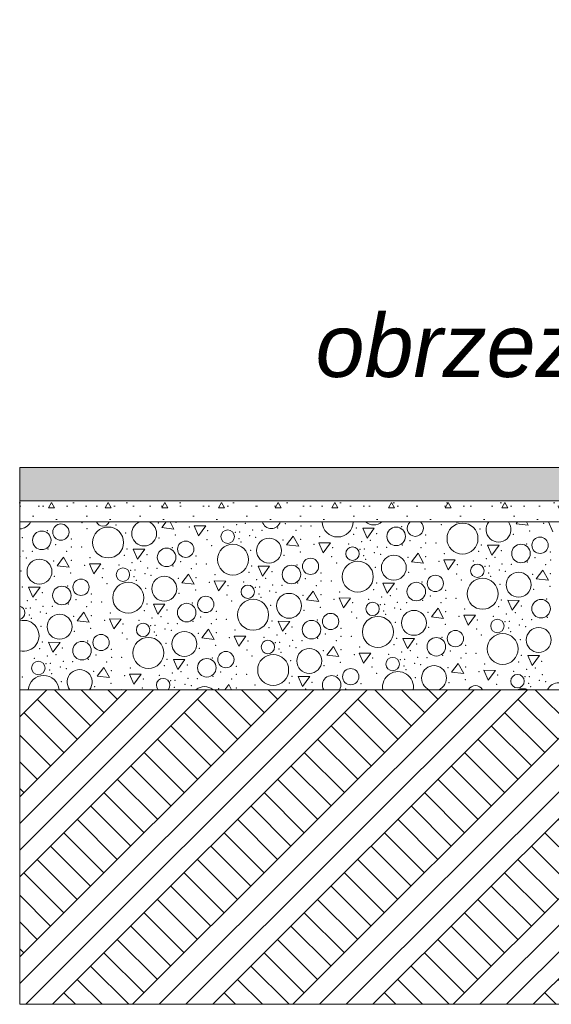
# Model space of a CAD drawing. Header units: millimetres. Extents: x -12989 to 402831, y -50461 to 30884.
# Tile 9 of 175: x 358526 to 359792, y -47261 to -44913. Entities that reach past the tile are written whole.
import ezdxf

# ---------------------------------------------------------------- set-up
doc = ezdxf.new("R2010")
doc.units = ezdxf.units.MM
doc.header["$MEASUREMENT"] = 0
doc.linetypes.add('Wipeout_Contour', pattern=[1000, 0, -1000])
doc.layers.add('Nowe_A__STROPY', color=7, linetype='Continuous')
for name, color, linetype, lineweight, true_color in [('Nowe_A__STROPY_Nr_pióra__169', 7, 'Continuous', 5, 0x6a6a6a), ('Nowe_A__STROPY_Nr_pióra__173', 7, 'Continuous', 5, 0x6a6a6a), ('Nowe_A__STROPY_Nr_pióra__178', 7, 'Continuous', 5, 0x6a6a6a)]:
    doc.layers.add(name, color=color, linetype=linetype, lineweight=lineweight, true_color=true_color)
for name, color, linetype, lineweight in [('Nowe_A__STROPY_Nr_pióra__69', 7, 'Continuous', 13), ('Nowe_A_OZN_ODNOSNIKI_Nr_pióra__6', 7, 'Continuous', 13), ('Nowe_A_OZN_ODNOSNIKI_Nr_pióra__85', 7, 'Continuous', 13)]:
    doc.layers.add(name, color=color, linetype=linetype, lineweight=lineweight)
doc.styles.add('STYL_AUTOMATYCZNY_8', font='arial.ttf')
doc.dimstyles.new('STYL_AUTOMATYCZNY__3', dxfattribs={"dimtxt": 0.18, "dimasz": 91.2, "dimexe": 0.18, "dimexo": 0.0625, "dimgap": 0, "dimtad": 0, "dimtih": 1, "dimtoh": 1, "dimdec": 4, "dimzin": 0, "dimdsep": 46, "dimcen": 0.09, "dimadec": 0, "dimazin": 0, "dimtfac": 1, "dimtdec": 4, "dimtmove": 0, "dimatfit": 3, "dimldrblk": 'ARROWHEAD_5', "dimfxl": 0, "dimtolj": 1, "dimtzin": 0, "dimarcsym": 0})

# ---------------------------------------------------------------- blocks, each defined once
blk = doc.blocks.new('*X25', base_point=(362576.7, -45960.6))
at = {"layer": 'Nowe_A__STROPY_Nr_pióra__178', "color": 251, "linetype": 'Continuous', "lineweight": 5, "true_color": 0x6a6a6a}
for p, q in [((358874.7, -46110.6), (358864.4, -46124.2)), ((358893.3, -46127.7), (358884, -46110.6)), ((358941.5, -46119.6), (358951.9, -46143.5)), ((358969, -46119.9), (358941.5, -46119.6)), ((358951.9, -46143.5), (358969, -46119.9)), ((359711.9, -46110.6), (359708.6, -46114.9)), ((359708.6, -46114.9), (359737.6, -46118.3)), ((359737.6, -46118.3), (359733.3, -46110.6)), ((359785.8, -46110.6), (359796.1, -46134.2)), ((358525.9, -46135.7), (358526.6, -46134.8)), ((358526.6, -46134.8), (358525.9, -46134.8)), ((358864.4, -46124.2), (358893.3, -46127.7)), ((359177.5, -46144.3), (359161.7, -46165)), ((359190.7, -46168.4), (359177.5, -46144.3)), ((359343.3, -46125.2), (359353.7, -46149.1)), ((359370.8, -46125.5), (359343.3, -46125.2)), ((359353.7, -46149.1), (359370.8, -46125.5)), ((359161.7, -46165), (359190.7, -46168.4)), ((359238.9, -46160.4), (359249.2, -46184.2)), ((359266.4, -46160.6), (359238.9, -46160.4)), ((359249.2, -46184.2), (359266.4, -46160.6)), ((359640.7, -46166), (359651.1, -46189.8)), ((359668.2, -46166.2), (359640.7, -46166)), ((359651.1, -46189.8), (359668.2, -46166.2)), ((358796.5, -46175.3), (358806.8, -46199.1)), ((358824, -46175.5), (358796.5, -46175.3)), ((358806.8, -46199.1), (358824, -46175.5)), ((359474.9, -46185), (359459.1, -46205.7)), ((359488.1, -46209.2), (359474.9, -46185)), ((358630.6, -46194.3), (358614.9, -46215)), ((358614.9, -46215), (358643.8, -46218.5)), ((358643.8, -46218.5), (358630.6, -46194.3)), ((358692, -46210.4), (358702.4, -46234.3)), ((358719.5, -46210.7), (358692, -46210.4)), ((358702.4, -46234.3), (358719.5, -46210.7)), ((359459.1, -46205.7), (359488.1, -46209.2)), ((359536.2, -46201.1), (359546.6, -46225)), ((359563.7, -46201.4), (359536.2, -46201.1)), ((359546.6, -46225), (359563.7, -46201.4)), ((358928, -46235.1), (358912.2, -46255.8)), ((358941.2, -46259.2), (358928, -46235.1)), ((359093.8, -46216), (359104.2, -46239.9)), ((359121.3, -46216.3), (359093.8, -46216)), ((359104.2, -46239.9), (359121.3, -46216.3)), ((359772.3, -46225.8), (359756.5, -46246.5)), ((359785.5, -46249.9), (359772.3, -46225.8)), ((358912.2, -46255.8), (358941.2, -46259.2)), ((358989.4, -46251.2), (358999.7, -46275)), ((359016.9, -46251.5), (358989.4, -46251.2)), ((358999.7, -46275), (359016.9, -46251.5)), ((359391.2, -46256.8), (359401.6, -46280.6)), ((359418.7, -46257), (359391.2, -46256.8)), ((359401.6, -46280.6), (359418.7, -46257)), ((359756.5, -46246.5), (359785.5, -46249.9)), ((358547, -46266.1), (358557.3, -46289.9)), ((358574.5, -46266.3), (358547, -46266.1)), ((358557.3, -46289.9), (358574.5, -46266.3)), ((359225.4, -46275.8), (359209.6, -46296.5)), ((359238.6, -46300), (359225.4, -46275.8)), ((358844.3, -46306.8), (358854.7, -46330.7)), ((358871.8, -46307.1), (358844.3, -46306.8)), ((358854.7, -46330.7), (358871.8, -46307.1)), ((359209.6, -46296.5), (359238.6, -46300)), ((359286.7, -46291.9), (359297.1, -46315.8)), ((359314.2, -46292.2), (359286.7, -46291.9)), ((359297.1, -46315.8), (359314.2, -46292.2)), ((359688.6, -46297.5), (359699, -46321.4)), ((359716.1, -46297.8), (359688.6, -46297.5)), ((359699, -46321.4), (359716.1, -46297.8)), ((358678.5, -46325.9), (358662.8, -46346.6)), ((358691.7, -46350), (358678.5, -46325.9)), ((359522.8, -46316.6), (359507, -46337.3)), ((359536, -46340.7), (359522.8, -46316.6)), ((359584.1, -46332.7), (359594.5, -46356.5)), ((359611.6, -46332.9), (359584.1, -46332.7)), ((359594.5, -46356.5), (359611.6, -46332.9)), ((358662.8, -46346.6), (358691.7, -46350)), ((358739.9, -46342), (358750.2, -46365.9)), ((358767.4, -46342.3), (358739.9, -46342)), ((358750.2, -46365.9), (358767.4, -46342.3)), ((359141.7, -46347.6), (359152.1, -46371.4)), ((359169.2, -46347.8), (359141.7, -46347.6)), ((359152.1, -46371.4), (359169.2, -46347.8)), ((359507, -46337.3), (359536, -46340.7)), ((358975.9, -46366.6), (358960.1, -46387.3)), ((358989.1, -46390.8), (358975.9, -46366.6)), ((358594.8, -46397.6), (358605.2, -46421.5)), ((358622.3, -46397.9), (358594.8, -46397.6)), ((358605.2, -46421.5), (358622.3, -46397.9)), ((358960.1, -46387.3), (358989.1, -46390.8)), ((359037.2, -46382.7), (359047.6, -46406.6)), ((359064.7, -46383), (359037.2, -46382.7)), ((359047.6, -46406.6), (359064.7, -46383)), ((359439.1, -46388.3), (359449.5, -46412.2)), ((359466.6, -46388.6), (359439.1, -46388.3)), ((359449.5, -46412.2), (359466.6, -46388.6)), ((359273.3, -46407.4), (359257.5, -46428.1)), ((359286.5, -46431.5), (359273.3, -46407.4)), ((359334.6, -46423.5), (359345, -46447.4)), ((359362.1, -46423.8), (359334.6, -46423.5)), ((359345, -46447.4), (359362.1, -46423.8)), ((358892.2, -46438.4), (358902.6, -46462.2)), ((358919.7, -46438.6), (358892.2, -46438.4)), ((358902.6, -46462.2), (358919.7, -46438.6)), ((359257.5, -46428.1), (359286.5, -46431.5)), ((359570.7, -46448.1), (359554.9, -46468.8)), ((359583.8, -46472.3), (359570.7, -46448.1)), ((359736.5, -46429.1), (359746.9, -46452.9)), ((359764, -46429.3), (359736.5, -46429.1)), ((359746.9, -46452.9), (359764, -46429.3)), ((358726.4, -46457.4), (358710.6, -46478.2)), ((358739.6, -46481.6), (358726.4, -46457.4)), ((358787.7, -46473.6), (358798.1, -46497.4)), ((358815.2, -46473.8), (358787.7, -46473.6)), ((358798.1, -46497.4), (358815.2, -46473.8)), ((359554.9, -46468.8), (359583.8, -46472.3)), ((359632, -46464.2), (359642.4, -46488.1)), ((359659.5, -46464.5), (359632, -46464.2)), ((359642.4, -46488.1), (359659.5, -46464.5)), ((358710.6, -46478.2), (358739.6, -46481.6)), ((359189.6, -46479.1), (359200, -46503)), ((359217.1, -46479.4), (359189.6, -46479.1)), ((359200, -46503), (359217.1, -46479.4)), ((359023.8, -46498.2), (359014.3, -46510.6)), ((359030.5, -46510.6), (359023.8, -46498.2))]:
    blk.add_line(p, q, dxfattribs=at)
for centre, radius in [((358624, -46135), 19.4), ((359580.9, -46150.4), 36.9), ((358578.5, -46154.5), 22.1), ((358736.6, -46159.7), 36.9), ((359021.4, -46145.7), 16), ((359422.8, -46145.1), 22.1), ((358921.4, -46175.7), 19.4), ((359034, -46200.5), 36.9), ((359119.9, -46179), 29.7), ((359720.2, -46185.9), 22.1), ((359765.7, -46166.4), 19.4), ((358875.9, -46195.2), 22.1), ((359318.8, -46186.4), 16), ((359417.3, -46219.8), 29.7), ((358573, -46229.1), 29.7), ((359173.3, -46236), 22.1), ((359218.8, -46216.5), 19.4), ((359331.4, -46241.2), 36.9), ((359616.2, -46227.2), 16), ((358771.9, -46236.5), 16), ((359516.2, -46257.2), 19.4), ((359714.6, -46260.5), 29.7), ((358671.9, -46266.5), 19.4), ((358784.5, -46291.3), 36.9), ((358870.4, -46269.8), 29.7), ((359069.3, -46277.2), 16), ((359470.7, -46276.7), 22.1), ((359628.8, -46282), 36.9), ((358626.4, -46286), 22.1), ((359167.8, -46310.6), 29.7), ((358923.8, -46326.8), 22.1), ((358969.3, -46307.3), 19.4), ((359081.9, -46332), 36.9), ((359366.7, -46318), 16), ((359768.1, -46317.5), 22.1), ((358620.9, -46360.6), 29.7), ((359266.7, -46348), 19.4), ((359465.1, -46351.3), 29.7), ((358819.8, -46368), 16), ((359221.2, -46367.5), 22.1), ((359379.3, -46372.8), 36.9), ((359664, -46358.7), 16), ((358719.8, -46398.1), 19.4), ((358918.3, -46401.4), 29.7), ((359564, -46388.8), 19.4), ((359676.7, -46413.5), 36.9), ((359762.5, -46392.1), 29.7), ((358674.3, -46417.6), 22.1), ((358832.4, -46422.9), 36.9), ((359117.2, -46408.8), 16), ((359518.6, -46408.3), 22.1), ((359017.2, -46438.9), 19.4), ((359129.8, -46463.6), 36.9), ((359215.7, -46442.1), 29.7), ((358570.3, -46458.9), 16), ((358971.7, -46458.3), 22.1), ((359414.5, -46449.5), 16), ((359314.5, -46479.6), 19.4), ((359711.9, -46490.3), 16)]:
    blk.add_circle(centre, radius, dxfattribs=at)
for centre, radius, start, end in [((358525.1, -46097.5), 29.7, 271.5082, 333.8707), ((358724, -46104.9), 16, 200.7373, 339.2627), ((358822.5, -46138.3), 29.7, 111.1431, 68.8569), ((359125.4, -46104.4), 22.1, 196.2598, 343.7402), ((359283.5, -46109.7), 36.9, 181.4168, 358.5832), ((359369.4, -46088.2), 29.7, 228.9628, 311.0372), ((359468.3, -46125.7), 19.4, 128.9555, 51.0445), ((359568.3, -46095.6), 16, 249.4477, 290.5523), ((359666.8, -46129), 29.7, 141.7716, 38.2284), ((358522.4, -46327.3), 16, 282.6592, 77.3408), ((358535, -46382.1), 36.9, 255.7152, 104.2848), ((358668.8, -46492.2), 29.7, 321.6857, 218.3143), ((359427.2, -46504.4), 36.9, 350.2643, 189.7357), ((359513, -46482.9), 29.7, 290.9553, 249.0447), ((358582.9, -46513.7), 36.9, 4.7758, 175.2242), ((358867.7, -46499.6), 16, 316.5907, 223.4093), ((359269.1, -46499.1), 22.1, 328.6059, 211.3941), ((359810.4, -46523.6), 29.7, 26.0542, 153.9458), ((358767.7, -46529.7), 19.4, 79.4469, 100.5531), ((358966.2, -46532.9), 29.7, 48.8601, 131.1399), ((359611.9, -46520.3), 19.4, 30.1944, 149.8056), ((359724.5, -46545.1), 36.9, 69.2034, 110.7966)]:
    blk.add_arc(centre, radius, start, end, dxfattribs=at)
for p in [(358674.5, -46112.2), (358755.6, -46118.1), (358856, -46113.3), (358898.3, -46111.6), (359042.9, -46117.1), (359063.8, -46113.9), (359158.7, -46114.6), (359195.9, -46120.2), (359220.1, -46120.2), (359530.3, -46117.4), (359774.1, -46113.8), (358592, -46131.6), (358686, -46126.7), (358778.4, -46137.2), (358896.9, -46141.7), (358929.8, -46123.1), (358973.9, -46131.2), (359012, -46122.5), (359039.6, -46135.3), (359049.8, -46134.5), (359073.8, -46143.5), (359080.6, -46129.8), (359102.9, -46130.5), (359140.4, -46125), (359184.4, -46131), (359321.7, -46140.4), (359328.3, -46124.8), (359376.2, -46138.7), (359376.2, -46138.7), (359436.3, -46122.2), (359493, -46141.9), (359622.7, -46127.9), (359702.2, -46139.9), (359741.2, -46132.4), (358531.9, -46148), (358531.9, -46148), (358611.8, -46164.7), (358648.7, -46151.2), (358857.9, -46149.3), (358971.9, -46153), (358983.4, -46167.4), (359048.1, -46150.7), (359053, -46158.8), (359088.4, -46147), (359153.3, -46154), (359195.6, -46152.3), (359227.2, -46163.8), (359240.5, -46145.8), (359309.4, -46163.3), (359340.3, -46157.9), (359361.2, -46154.7), (359437.8, -46165.7), (359456.1, -46155.4), (359493.3, -46160.9), (359517.5, -46160.9), (359625.7, -46165.6), (359733.7, -46163), (358533.7, -46179.9), (358556, -46180.6), (358593.6, -46175), (358637.6, -46181), (358649, -46170.3), (358673.3, -46170.3), (358774.9, -46190.4), (358781.4, -46174.9), (358829.3, -46188.8), (358829.3, -46188.8), (358889.4, -46172.3), (358946.1, -46192), (359075.8, -46178), (359155.3, -46190), (359194.3, -46182.5), (359271.3, -46172), (359336.9, -46176.1), (359345.5, -46191.4), (359347.2, -46175.3), (359371.1, -46184.3), (359378, -46170.6), (359385.7, -46187.7), (359400.2, -46171.3), (359481.8, -46171.7), (359537.8, -46186.6), (359619.1, -46181.1), (359673.6, -46179.5), (359673.6, -46179.5), (359790.4, -46182.7), (358526.9, -46193.6), (358541.5, -46197), (358606.5, -46204.1), (358648.8, -46202.4), (358680.3, -46213.9), (358693.6, -46195.9), (358762.6, -46213.3), (358793.5, -46207.9), (358814.3, -46204.8), (358890.9, -46215.8), (358909.2, -46205.4), (358946.4, -46211), (358970.6, -46211), (359078.8, -46215.6), (359186.8, -46213.1), (359269.3, -46193.7), (359280.8, -46208.2), (359350.3, -46199.6), (359450.7, -46194.8), (359493, -46193.1), (359524.6, -46204.6), (359568.7, -46212.7), (359606.8, -46204), (359637.7, -46198.6), (359658.6, -46195.4), (359675.3, -46211.3), (359697.6, -46212), (359735.2, -46206.5), (359753.4, -46196.1), (359779.2, -46212.5), (359790.7, -46201.7), (358528.9, -46228), (358647.4, -46232.5), (358724.4, -46222), (358790.1, -46226.2), (358800.4, -46225.4), (358824.3, -46234.3), (358831.1, -46220.7), (358838.9, -46237.8), (358853.4, -46221.4), (358934.9, -46221.8), (358991, -46236.6), (359072.2, -46231.2), (359126.7, -46229.5), (359126.7, -46229.5), (359243.5, -46232.7), (359373.2, -46218.7), (359452.7, -46230.8), (359491.7, -46223.2), (359566.7, -46234.5), (359634.3, -46216.8), (359642.9, -46232.2), (359644.6, -46216), (359668.5, -46225), (359683.1, -46228.5), (359748.1, -46235.5), (359790.4, -46233.8), (358608.4, -46240.1), (358722.4, -46243.8), (358733.9, -46258.2), (358798.6, -46241.5), (358803.5, -46249.6), (358903.8, -46244.8), (358946.1, -46243.2), (358977.7, -46254.6), (359021.8, -46262.8), (359059.9, -46254.1), (359090.8, -46248.7), (359111.7, -46245.5), (359128.5, -46261.4), (359150.7, -46262.1), (359188.3, -46256.5), (359206.6, -46246.2), (359232.3, -46262.5), (359243.8, -46251.8), (359268, -46251.7), (359376.2, -46256.4), (359484.2, -46253.8), (359578.1, -46248.9), (359647.7, -46240.3), (359670.5, -46259.5), (358531.9, -46265.7), (358579.8, -46279.6), (358579.8, -46279.6), (358639.9, -46263.1), (358696.6, -46282.8), (358826.3, -46268.8), (358905.8, -46280.8), (358944.8, -46273.3), (359019.8, -46284.5), (359087.5, -46266.9), (359096, -46282.2), (359097.7, -46266.1), (359121.6, -46275.1), (359136.2, -46278.5), (359201.2, -46285.6), (359243.5, -46283.9), (359288.3, -46277.4), (359369.6, -46271.9), (359409.1, -46286.2), (359424.1, -46270.3), (359424.1, -46270.3), (359540.9, -46273.5), (359750.1, -46271.5), (359789.1, -46264), (358544, -46298.7), (358564.8, -46295.6), (358641.5, -46306.6), (358659.7, -46296.2), (358696.9, -46301.8), (358721.1, -46301.8), (358829.3, -46306.5), (358937.3, -46303.9), (359031.3, -46299), (359100.8, -46290.4), (359123.7, -46309.5), (359275.1, -46295.4), (359319.2, -46303.5), (359357.3, -46294.8), (359384.8, -46307.6), (359388.2, -46289.4), (359395.1, -46306.9), (359425.9, -46302.1), (359448.1, -46302.8), (359485.7, -46297.3), (359503.9, -46286.9), (359529.7, -46303.3), (359541.2, -46292.5), (359565.4, -46292.5), (359673.6, -46297.1), (359781.5, -46294.6), (358540.6, -46317), (358549.1, -46332.3), (358550.9, -46316.2), (358574.8, -46325.2), (358581.6, -46311.5), (358589.4, -46328.6), (358603.9, -46312.2), (358685.5, -46312.6), (358741.5, -46327.4), (358822.7, -46322), (358877.2, -46320.4), (358877.2, -46320.4), (358994, -46323.5), (359203.2, -46321.6), (359242.2, -46314), (359317.2, -46325.3), (359393.4, -46323), (359398.2, -46331.1), (359419, -46315.8), (359433.6, -46319.3), (359498.6, -46326.3), (359540.9, -46324.6), (359585.7, -46318.1), (359667, -46312.7), (359685.6, -46330.2), (359706.4, -46327), (359721.4, -46311), (359721.4, -46311), (358554, -46340.5), (358654.3, -46335.7), (358696.6, -46334), (358728.2, -46345.5), (358772.3, -46353.6), (358810.4, -46344.9), (358841.3, -46339.5), (358862.2, -46336.3), (358879, -46352.2), (358901.2, -46352.9), (358938.8, -46347.4), (358957.1, -46337), (358982.8, -46353.3), (358994.3, -46342.6), (359018.5, -46342.6), (359126.7, -46347.2), (359234.7, -46344.6), (359328.6, -46339.7), (359421, -46350.3), (359539.6, -46354.8), (359572.5, -46336.1), (359616.6, -46344.3), (359654.7, -46335.6), (359682.2, -46348.4), (359692.5, -46347.6), (359716.4, -46356.6), (359723.2, -46342.9), (359745.5, -46343.6), (359783.1, -46338), (358576.8, -46359.6), (358656.3, -46371.6), (358695.3, -46364.1), (358770.3, -46375.3), (358838, -46357.7), (358846.5, -46373), (358848.2, -46356.9), (358872.1, -46365.9), (358886.8, -46369.3), (358951.7, -46376.4), (358994, -46374.7), (359038.8, -46368.2), (359120.1, -46362.7), (359159.6, -46377.1), (359174.6, -46361.1), (359174.6, -46361.1), (359254.4, -46377.7), (359291.4, -46364.3), (359500.6, -46362.3), (359614.5, -46366), (359690.7, -46363.7), (359695.6, -46371.9), (359731, -46360), (358579.8, -46397.3), (358687.8, -46394.7), (358781.8, -46389.8), (358851.4, -46381.2), (358874.2, -46400.3), (359025.6, -46386.2), (359069.7, -46394.3), (359107.8, -46385.6), (359135.3, -46398.5), (359138.7, -46380.2), (359145.6, -46397.7), (359176.4, -46393), (359198.6, -46393.7), (359236.2, -46388.1), (359280.2, -46394.1), (359291.7, -46383.3), (359315.9, -46383.3), (359417.5, -46403.5), (359424.1, -46388), (359472, -46401.8), (359472, -46401.8), (359532, -46385.4), (359626, -46380.5), (359718.4, -46391), (358573.2, -46412.8), (358627.7, -46411.2), (358627.7, -46411.2), (358744.5, -46414.4), (358953.7, -46412.4), (358992.7, -46404.9), (359067.7, -46416.1), (359143.9, -46413.8), (359148.7, -46421.9), (359169.5, -46406.6), (359184.1, -46410.1), (359249.1, -46417.2), (359291.4, -46415.5), (359323, -46426.9), (359336.2, -46408.9), (359405.2, -46426.4), (359436.1, -46421), (359456.9, -46417.8), (359551.8, -46418.5), (359588.8, -46405), (359589.1, -46424.1), (359613.3, -46424.1), (358560.9, -46435.7), (358588.5, -46448.5), (358591.8, -46430.3), (358598.7, -46447.7), (358612.7, -46427.1), (358629.5, -46443), (358651.7, -46443.7), (358689.3, -46438.2), (358707.6, -46427.8), (358733.3, -46444.2), (358744.8, -46433.4), (358769, -46433.4), (358877.2, -46438), (358985.2, -46435.4), (359079.2, -46430.5), (359171.6, -46441.1), (359290.1, -46445.6), (359367.1, -46435.1), (359432.7, -46439.2), (359443, -46438.4), (359466.9, -46447.4), (359473.7, -46433.7), (359496, -46434.4), (359533.6, -46428.8), (359577.6, -46434.8), (359633.6, -46449.7), (359714.9, -46444.2), (359721.4, -46428.7), (359769.3, -46442.6), (359769.3, -46442.6), (358597, -46463.8), (358601.9, -46472), (358622.6, -46456.7), (358637.3, -46460.1), (358702.2, -46467.2), (358744.5, -46465.5), (358789.4, -46459), (358870.6, -46453.5), (358889.2, -46471.1), (358910.1, -46467.9), (358925.1, -46451.9), (358925.1, -46451.9), (359005, -46468.5), (359041.9, -46455.1), (359251.1, -46453.1), (359365, -46456.8), (359376.5, -46471.3), (359441.2, -46454.5), (359446.1, -46462.7), (359481.5, -46450.8), (359546.5, -46457.9), (359588.8, -46456.2), (359620.4, -46467.7), (359702.6, -46467.1), (359733.5, -46461.7), (359754.3, -46458.6), (358532.3, -46480.6), (358624.7, -46491.1), (358743.2, -46495.7), (358776.1, -46477), (358820.2, -46485.1), (358858.3, -46476.4), (358885.8, -46489.3), (358896.1, -46488.5), (358920, -46497.5), (358926.9, -46483.8), (358949.1, -46484.5), (358986.7, -46478.9), (359030.7, -46484.9), (359042.2, -46474.1), (359066.4, -46474.1), (359168, -46494.3), (359174.6, -46478.8), (359222.5, -46492.7), (359222.5, -46492.7), (359282.5, -46476.2), (359339.3, -46495.9), (359468.9, -46481.8), (359548.5, -46493.9), (359587.5, -46486.3), (359664.5, -46475.8), (359730.1, -46479.9), (359738.6, -46495.3), (359740.4, -46479.2), (359764.3, -46488.1), (359771.1, -46474.4), (359778.9, -46491.6), (358704.2, -46503.2), (358818.2, -46506.9), (358894.4, -46504.6), (358934.6, -46500.9), (358999.6, -46508), (359041.9, -46506.3), (359086.7, -46499.7), (359207.4, -46508.6), (359302.3, -46509.3), (359662.4, -46497.6), (359743.5, -46503.4)]:
    blk.add_point(p, dxfattribs=at)
blk = doc.blocks.new('ElemPrzekroju_13_1', base_point=(362576.7, -45960.6))
at = {"layer": 'Nowe_A__STROPY_Nr_pióra__169', "linetype": 'Continuous', "lineweight": 0, "true_color": 0x1a1a1a}
blk.add_hatch(color=250, dxfattribs=at).paths.add_polyline_path([(358525.9, -46060.6), (361477.2, -46060.6), (361477.2, -46049.5), (361476.7, -46049.5), (361476.7, -46040.6), (361476.7, -45980.6), (358525.9, -45980.6)])
at = {"layer": 'Nowe_A__STROPY_Nr_pióra__69', "color": 7, "linetype": 'Continuous', "lineweight": 13}
blk.add_line((361476.7, -45980.6), (358525.9, -45980.6), dxfattribs=at)
at = {"color": 254, "linetype": 'Wipeout_Contour', "lineweight": 0, "ltscale": 2183902.601458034}
blk.add_wipeout([(362254.7, -46860.6), (362076.7, -46860.6), (362076.7, -46510.6), (358525.9, -46510.6), (358525.9, -47260.6), (362254.7, -47260.6)], dxfattribs=at).dxf.layer = 'Nowe_A__STROPY'
at = {"layer": 'Nowe_A__STROPY_Nr_pióra__173', "linetype": 'Continuous', "lineweight": 5, "true_color": 0x6a6a6a}
h = blk.add_hatch(dxfattribs=at)
h.set_pattern_fill('Grunt_0001', color=251, style=0, pattern_type=2)
h.set_pattern_definition([(45, (362576.75, -45960.59), (-95.4594, 95.4594), []), (45, (362544.93, -45928.77), (-190.919, 190.919), []), (45, (362513.1, -45896.95), (-190.919, 190.919), []), (135, (362481.29, -45865.132), (31.8198, 31.8198), [135, -135])])
h.paths.add_polyline_path([(362254.7, -46860.6), (362076.7, -46860.6), (362076.7, -46510.6), (358525.9, -46510.6), (358525.9, -47260.6), (362254.7, -47260.6)])
at = {"layer": 'Nowe_A__STROPY_Nr_pióra__69', "color": 7, "linetype": 'Continuous', "lineweight": 13}
blk.add_line((362254.7, -47260.6), (358525.9, -47260.6), dxfattribs=at)
at = {"color": 254, "linetype": 'Wipeout_Contour', "lineweight": 0, "ltscale": 1451757.674108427}
blk.add_wipeout([(358525.9, -46110.6), (361477.2, -46110.6), (361477.2, -46060.6), (358525.9, -46060.6)], dxfattribs=at).dxf.layer = 'Nowe_A__STROPY'
at = {"layer": 'Nowe_A__STROPY_Nr_pióra__178', "linetype": 'Continuous', "lineweight": 5, "true_color": 0x6a6a6a}
h = blk.add_hatch(dxfattribs=at)
h.set_pattern_fill('Chudy_beton_B15_I_WSC_0001', color=251, style=0, pattern_type=2)
h.set_pattern_definition([(0, (362576.75, -45960.6), (0, 233.827), [14.625, -120.375]), (0, (362644.25, -45843.68), (0, 233.827), [14.625, -120.375]), (60, (362576.75, -45960.6), (-202.5, 116.913), [14.625, -120.375]), (60, (362711.75, -45960.6), (-202.5, 116.913), [14.625, -120.375]), (120, (362591.37, -45960.6), (202.5, 116.913), [14.625, -120.375]), (120, (362726.37, -45960.6), (202.5, 116.913), [14.625, -120.375]), (0, (362576.75, -45938.09), (0, 45), [0, -45, 0, -67.5]), (45, (362599.25, -45938.09), (-31.8198, 31.8198), [0, -33.75, 0, -56.25])])
h.paths.add_polyline_path([(358525.9, -46110.6), (361477.2, -46110.6), (361477.2, -46060.6), (358525.9, -46060.6)])
at = {"layer": 'Nowe_A__STROPY_Nr_pióra__69', "color": 7, "linetype": 'Continuous', "lineweight": 13}
blk.add_line((361477.2, -46060.6), (358525.9, -46060.6), dxfattribs=at)
at = {"color": 254, "linetype": 'Wipeout_Contour', "lineweight": 0, "ltscale": 2910863.242475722}
blk.add_wipeout([(358525.9, -46510.6), (362076.7, -46510.6), (362076.7, -46110.6), (361556.7, -46110.6), (361611, -46189.5), (361422.9, -46189.5), (361477.2, -46110.6), (358525.9, -46110.6)], dxfattribs=at).dxf.layer = 'Nowe_A__STROPY'
at = {"layer": 'Nowe_A__STROPY_Nr_pióra__69', "color": 7, "linetype": 'Continuous', "lineweight": 13}
for p, q in [((361477.2, -46110.6), (358525.9, -46110.6)), ((362076.7, -46510.6), (358525.9, -46510.6))]:
    blk.add_line(p, q, dxfattribs=at)
at = {"layer": 'Nowe_A__STROPY_Nr_pióra__69', "color": 7, "linetype": 'Continuous', "lineweight": 13, "flags": 128}
blk.add_lwpolyline([(358525.9, -45980.6), (358525.9, -46060.6), (358525.9, -46110.6), (358525.9, -46510.6), (358525.9, -47260.6)], dxfattribs=at)
at = {"layer": 'Nowe_A__STROPY', "lineweight": 0}
blk.add_blockref('*X25', (362576.7, -45960.6), dxfattribs=at)
blk = doc.blocks.new('ARROWHEAD_5')
at = {"linetype": 'Continuous', "lineweight": 0}
blk.add_hatch(color=0, dxfattribs=at).paths.add_polyline_path([(-1, 0.2679), (0, 0), (-1, -0.2679)])
at = {"color": 0, "linetype": 'Continuous', "lineweight": 0}
blk.add_line((0, 0), (-1, 0), dxfattribs=at)

msp = doc.modelspace()

# ---------------------------------------------------------------- block references
at = {"layer": 'Nowe_A__STROPY', "lineweight": 0}
msp.add_blockref('ElemPrzekroju_13_1', (362576.7, -45960.6), dxfattribs=at)

# ---------------------------------------------------------------- wipeouts: each hides what was drawn before it
at = {"color": 7, "linetype": 'Wipeout_Contour', "lineweight": 13, "ltscale": 1813754.964038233}
msp.add_wipeout([(359188.3, -45221.1), (361058.9, -45221.1), (361058.9, -44913.4), (359188.3, -44913.4)], dxfattribs=at).dxf.layer = 'Nowe_A_OZN_ODNOSNIKI_Nr_pióra__6'

# ---------------------------------------------------------------- next in the draw order: texts
at = {"layer": 'Nowe_A_OZN_ODNOSNIKI_Nr_pióra__6', "color": 7, "linetype": 'Continuous', "lineweight": 13, "insert": (361022.9, -45255.4), "char_height": 150, "attachment_point": 3, "style": 'STYL_AUTOMATYCZNY_8'}
msp.add_mtext('\\A1;{\\pqr;\\fArial|b0|i1|c238|p0;\\W1.000000;opaska żwirowa}', dxfattribs=at)

# ---------------------------------------------------------------- next in the draw order: leaders
at = {"layer": 'Nowe_A_OZN_ODNOSNIKI_Nr_pióra__85', "color": 7, "linetype": 'Continuous', "lineweight": 13, "annotation_type": 0, "has_hookline": 1, "hookline_direction": 1, "text_width": 1472.8}
msp.add_leader([(361902.7, -45960.6), (361127.3, -45255.4), (361150.1, -45185.1), (361058.9, -45185.1)], dimstyle='STYL_AUTOMATYCZNY__3', dxfattribs=at)

# ---------------------------------------------------------------- next in the draw order: wipeouts: each hides what was drawn before it
at = {"color": 7, "linetype": 'Wipeout_Contour', "lineweight": 13, "ltscale": 1813673.077972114}
msp.add_wipeout([(359138.5, -45580.9), (360979.2, -45580.9), (360979.2, -45273.2), (359138.5, -45273.2)], dxfattribs=at).dxf.layer = 'Nowe_A_OZN_ODNOSNIKI_Nr_pióra__6'

# ---------------------------------------------------------------- next in the draw order: texts
at = {"layer": 'Nowe_A_OZN_ODNOSNIKI_Nr_pióra__6', "color": 7, "linetype": 'Continuous', "lineweight": 13, "insert": (360943.2, -45615.2), "char_height": 150, "attachment_point": 3, "style": 'STYL_AUTOMATYCZNY_8'}
msp.add_mtext('\\A1;{\\pqr;\\fArial|b0|i1|c238|p0;\\W1.000000;obrzeże betonowe}', dxfattribs=at)

# ---------------------------------------------------------------- next in the draw order: leaders
at = {"layer": 'Nowe_A_OZN_ODNOSNIKI_Nr_pióra__85', "color": 7, "linetype": 'Continuous', "lineweight": 13, "annotation_type": 0, "has_hookline": 1, "hookline_direction": 1, "text_width": 1695.5}
msp.add_leader([(361515.4, -46050), (361047.6, -45615.2), (361070.4, -45544.9), (360979.2, -45544.9)], dimstyle='STYL_AUTOMATYCZNY__3', dxfattribs=at)

doc.saveas('drawing.dxf')
